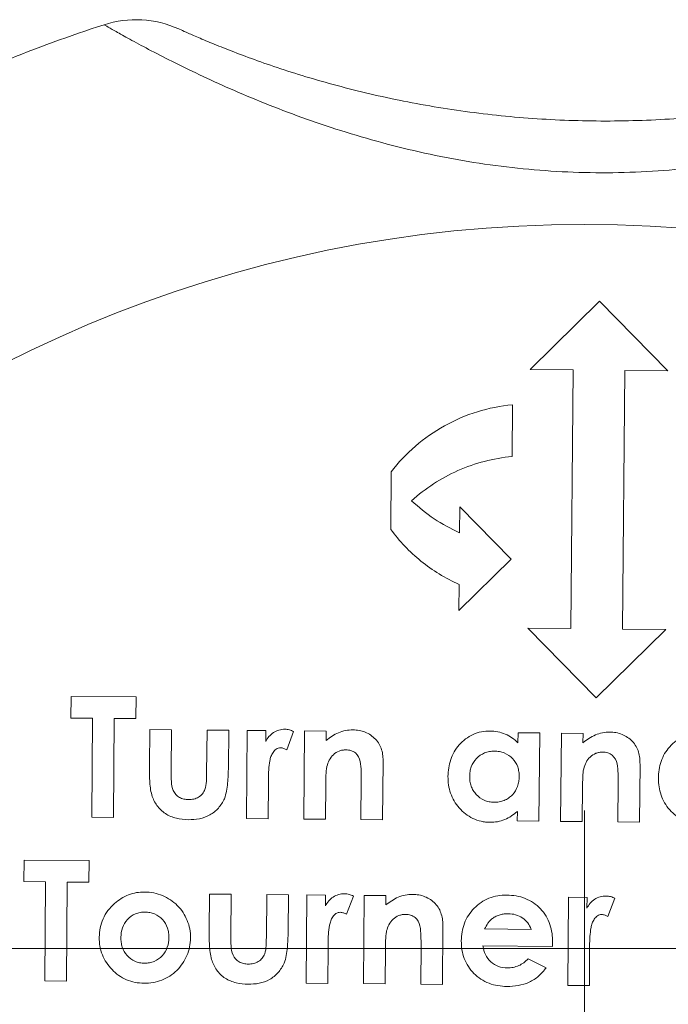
# Model space of a CAD drawing. Header units: millimetres. Extents: x 125 to 768, y -64 to 697.
# Tile 21 of 24: x 674 to 692, y 539 to 568. Entities that reach past the tile are written whole.
import ezdxf

# ---------------------------------------------------------------- set-up
doc = ezdxf.new("R2010")
doc.units = ezdxf.units.MM

# ---------------------------------------------------------------- blocks, each defined once
blk = doc.blocks.new('SW_CENTERMARKSYMBOL_6')
at = {"color": 0, "linetype": 'Continuous', "lineweight": 0}
blk.add_line((0, 5), (0, 20), dxfattribs=at)
blk = doc.blocks.new('SW_CENTERMARKSYMBOL_7')
at = {"color": 0, "linetype": 'Continuous', "lineweight": 0}
blk.add_line((5, 0), (38.943, 0), dxfattribs=at)

msp = doc.modelspace()

# ---------------------------------------------------------------- linework, layer by layer
at = {"color": 7, "linetype": 'Continuous', "lineweight": 15}
for p, q in [((690.476, 559.353), (688.458, 557.37)), ((692.458, 557.336), (690.476, 559.353)), ((688.458, 557.37), (689.708, 557.36)), ((689.708, 557.36), (689.643, 549.86)), ((691.143, 549.847), (691.208, 557.346)), ((691.208, 557.346), (692.458, 557.336)), ((687.936, 554.85), (687.949, 556.35)), ((684.432, 554.405), (684.418, 552.738)), ((686.423, 553.388), (686.417, 552.638)), ((687.91, 551.875), (686.423, 553.388)), ((686.397, 550.388), (687.91, 551.875)), ((686.404, 551.138), (686.397, 550.388)), ((688.393, 549.871), (690.375, 547.853)), ((689.643, 549.86), (688.393, 549.871)), ((690.375, 547.853), (692.393, 549.836)), ((692.393, 549.836), (691.143, 549.847)), ((675.15, 547.892), (675.145, 547.263)), ((677.035, 547.875), (675.15, 547.892)), ((677.03, 547.247), (677.035, 547.875)), ((675.145, 547.263), (675.773, 547.258)), ((675.773, 547.258), (675.748, 544.386)), ((676.376, 544.381), (676.401, 547.253)), ((676.401, 547.253), (677.03, 547.247)), ((677.431, 546.929), (677.421, 545.873)), ((678.059, 546.924), (677.431, 546.929)), ((678.048, 545.696), (678.059, 546.924)), ((679.091, 546.915), (679.08, 545.666)), ((679.719, 546.909), (679.091, 546.915)), ((679.71, 545.835), (679.719, 546.909)), ((680.257, 546.905), (680.235, 544.347)), ((680.796, 546.9), (680.257, 546.905)), ((680.793, 546.585), (680.796, 546.9)), ((681.404, 546.344), (681.603, 546.875)), ((681.918, 546.89), (681.895, 544.333)), ((682.546, 546.885), (681.918, 546.89)), ((682.543, 546.614), (682.546, 546.885)), ((688.11, 546.836), (688.107, 546.548)), ((688.738, 546.831), (688.11, 546.836)), ((688.716, 544.273), (688.738, 546.831)), ((689.366, 546.825), (689.344, 544.268)), ((689.994, 546.82), (689.366, 546.825)), ((689.992, 546.549), (689.994, 546.82)), ((684.184, 544.313), (684.198, 545.99)), ((691.632, 544.248), (691.647, 545.925)), ((680.872, 545.377), (680.871, 545.502)), ((680.863, 544.342), (680.872, 545.377)), ((682.523, 544.327), (682.532, 545.345)), ((683.565, 545.429), (683.556, 544.318)), ((689.972, 544.262), (689.981, 545.28)), ((691.014, 545.364), (691.004, 544.253)), ((675.748, 544.386), (676.376, 544.381)), ((680.235, 544.347), (680.863, 544.342)), ((681.895, 544.333), (682.523, 544.327)), ((688.09, 544.558), (688.087, 544.279)), ((683.556, 544.318), (684.184, 544.313)), ((688.087, 544.279), (688.716, 544.273)), ((689.344, 544.268), (689.972, 544.262)), ((691.004, 544.253), (691.632, 544.248)), ((673.786, 543.147), (673.781, 542.519)), ((675.671, 543.131), (673.786, 543.147)), ((675.665, 542.503), (675.671, 543.131)), ((673.781, 542.519), (674.409, 542.514)), ((674.409, 542.514), (674.384, 539.642)), ((675.012, 539.636), (675.037, 542.508)), ((675.037, 542.508), (675.665, 542.503)), ((679.162, 542.158), (679.153, 541.101)), ((679.79, 542.152), (679.162, 542.158)), ((679.78, 540.925), (679.79, 542.152)), ((680.822, 542.143), (680.812, 540.895)), ((681.451, 542.138), (680.822, 542.143)), ((681.441, 541.063), (681.451, 542.138)), ((681.989, 542.133), (681.967, 539.576)), ((682.527, 542.129), (681.989, 542.133)), ((682.525, 541.814), (682.527, 542.129)), ((683.135, 541.573), (683.335, 542.103)), ((683.649, 542.119), (683.627, 539.561)), ((684.277, 542.113), (683.649, 542.119)), ((684.275, 541.843), (684.277, 542.113)), ((689.572, 542.067), (689.55, 539.51)), ((690.111, 542.062), (689.572, 542.067)), ((690.108, 541.748), (690.111, 542.062)), ((690.718, 541.507), (690.918, 542.037)), ((685.915, 539.541), (685.93, 541.218)), ((688.487, 541.134), (687.141, 541.146)), ((682.604, 540.606), (682.603, 540.731)), ((685.297, 540.657), (685.287, 539.547)), ((687.092, 540.653), (689.109, 540.635)), ((689.109, 540.635), (689.112, 540.754)), ((690.187, 540.54), (690.186, 540.664)), ((682.595, 539.57), (682.604, 540.606)), ((684.255, 539.556), (684.264, 540.574)), ((690.178, 539.504), (690.187, 540.54)), ((688.926, 540.024), (688.402, 540.279)), ((674.384, 539.642), (675.012, 539.636)), ((681.967, 539.576), (682.595, 539.57)), ((683.627, 539.561), (684.255, 539.556)), ((685.287, 539.547), (685.915, 539.541)), ((689.55, 539.51), (690.178, 539.504))]:
    msp.add_line(p, q, dxfattribs=at)
msp.add_circle((690.036, 524.584), 37, dxfattribs=at)
for centre, radius, start, end in [((677.033, 564.52), 3, 65.6351, 108.0351), ((690.036, 524.584), 45, 108.0351, 115.9649)]:
    msp.add_arc(centre, radius, start, end, dxfattribs=at)
for points, knots in [([(704.713, 567.123), (704.713, 567.123), (704.608, 567.065), (704.297, 566.896), (704.167, 566.826), (703.861, 566.665), (703.684, 566.574), (703.285, 566.371), (703.061, 566.259), (702.573, 566.023), (702.31, 565.899), (701.465, 565.514), (700.822, 565.239), (699.447, 564.709), (698.712, 564.451), (697.541, 564.097), (697.139, 563.984), (696.331, 563.777), (695.922, 563.682), (694.683, 563.426), (693.84, 563.293), (692.55, 563.161), (692.116, 563.128), (691.24, 563.087), (690.8, 563.078), (689.493, 563.09), (688.631, 563.147), (686.924, 563.351), (686.08, 563.498), (684.828, 563.78), (684.415, 563.884), (683.61, 564.105), (683.216, 564.224), (682.446, 564.472), (682.069, 564.601), (681.336, 564.87), (680.976, 565.009), (679.947, 565.428), (679.323, 565.708), (678.484, 566.108), (678.22, 566.238), (677.739, 566.481), (677.52, 566.595), (677.125, 566.804), (676.949, 566.9), (676.643, 567.068), (676.517, 567.139), (676.313, 567.254), (676.235, 567.298), (676.131, 567.357), (676.104, 567.373), (676.104, 567.373)], [0, 0, 0, 0, 0.0625, 0.0625, 0.09375, 0.09375, 0.125, 0.125, 0.15625, 0.15625, 0.1875, 0.1875, 0.25, 0.25, 0.3125, 0.3125, 0.34375, 0.34375, 0.375, 0.375, 0.4375, 0.4375, 0.46875, 0.46875, 0.5, 0.5, 0.5625, 0.5625, 0.625, 0.625, 0.65625, 0.65625, 0.6875, 0.6875, 0.71875, 0.71875, 0.75, 0.75, 0.8125, 0.8125, 0.84375, 0.84375, 0.875, 0.875, 0.90625, 0.90625, 0.9375, 0.9375, 0.96875, 0.96875, 1, 1, 1, 1]), ([(678.271, 567.253), (678.271, 567.253), (678.295, 567.242), (678.388, 567.2), (678.457, 567.169), (678.64, 567.088), (678.755, 567.038), (679.029, 566.922), (679.186, 566.856), (679.54, 566.712), (679.736, 566.635), (680.167, 566.47), (680.402, 566.383), (681.144, 566.121), (681.693, 565.942), (682.89, 565.594), (683.52, 565.432), (684.499, 565.216), (684.831, 565.148), (685.506, 565.023), (685.849, 564.965), (686.882, 564.81), (687.575, 564.73), (688.971, 564.62), (689.673, 564.588), (691.086, 564.576), (691.799, 564.595), (693.202, 564.682), (693.895, 564.749), (695.263, 564.93), (695.938, 565.043), (697.262, 565.311), (697.894, 565.463), (698.786, 565.704), (699.074, 565.787), (699.63, 565.956), (699.898, 566.041), (700.397, 566.208), (700.631, 566.29), (701.065, 566.447), (701.266, 566.522), (701.624, 566.66), (701.782, 566.723), (702.056, 566.834), (702.172, 566.883), (702.451, 567), (702.545, 567.041), (702.545, 567.041)], [0, 0, 0, 0, 0.03125, 0.03125, 0.0625, 0.0625, 0.09375, 0.09375, 0.125, 0.125, 0.15625, 0.15625, 0.1875, 0.1875, 0.25, 0.25, 0.3125, 0.3125, 0.34375, 0.34375, 0.375, 0.375, 0.4375, 0.4375, 0.5, 0.5, 0.5625, 0.5625, 0.625, 0.625, 0.6875, 0.6875, 0.75, 0.75, 0.78125, 0.78125, 0.8125, 0.8125, 0.84375, 0.84375, 0.875, 0.875, 0.90625, 0.90625, 0.9375, 0.9375, 1, 1, 1, 1]), ([(687.949, 556.35), (687.6, 556.318), (687.26, 556.25), (686.6, 556.046), (686.276, 555.907), (685.675, 555.573), (685.394, 555.377), (684.875, 554.927), (684.64, 554.677), (684.432, 554.405)], [0, 0, 0, 0, 0.25, 0.25, 0.5, 0.5, 0.75, 0.75, 1, 1, 1, 1]), ([(685.025, 553.567), (685.424, 553.929), (685.871, 554.222), (686.867, 554.663), (687.39, 554.8), (687.936, 554.85)], [0, 0, 0, 0, 0.5, 0.5, 1, 1, 1, 1]), ([(684.418, 552.738), (684.67, 552.395), (684.963, 552.088), (685.462, 551.684), (685.64, 551.557), (686.01, 551.33), (686.203, 551.228), (686.404, 551.138)], [0, 0, 0, 0, 0.5, 0.5, 0.75, 0.75, 1, 1, 1, 1]), ([(681.348, 546.94), (681.29, 546.939), (681.232, 546.933), (681.12, 546.901), (681.067, 546.876), (680.97, 546.813), (680.925, 546.774), (680.851, 546.686), (680.821, 546.636), (680.793, 546.585)], [0, 0, 0, 0, 0.25, 0.25, 0.5, 0.5, 0.75, 0.75, 1, 1, 1, 1]), ([(681.603, 546.875), (681.563, 546.893), (681.523, 546.91), (681.437, 546.933), (681.393, 546.938), (681.348, 546.94)], [0, 0, 0, 0, 0.5, 0.5, 1, 1, 1, 1]), ([(683.32, 546.923), (683.249, 546.922), (683.178, 546.917), (683.038, 546.888), (682.97, 546.867), (682.775, 546.783), (682.657, 546.701), (682.543, 546.614)], [0, 0, 0, 0, 0.25, 0.25, 0.5, 0.5, 1, 1, 1, 1]), ([(683.976, 546.654), (683.932, 546.695), (683.887, 546.735), (683.787, 546.803), (683.733, 546.831), (683.622, 546.877), (683.563, 546.894), (683.443, 546.917), (683.382, 546.921), (683.32, 546.923)], [0, 0, 0, 0, 0.25, 0.25, 0.5, 0.5, 0.75, 0.75, 1, 1, 1, 1]), ([(684.198, 545.99), (684.198, 546.05), (684.196, 546.11), (684.182, 546.229), (684.171, 546.288), (684.138, 546.402), (684.115, 546.457), (684.055, 546.562), (684.017, 546.609), (683.976, 546.654)], [0, 0, 0, 0, 0.25, 0.25, 0.5, 0.5, 0.75, 0.75, 1, 1, 1, 1]), ([(687.299, 546.888), (687.214, 546.887), (687.129, 546.882), (686.964, 546.848), (686.882, 546.822), (686.652, 546.717), (686.517, 546.611), (686.35, 546.424), (686.3, 546.355), (686.217, 546.211), (686.184, 546.136), (686.131, 545.979), (686.111, 545.898), (686.086, 545.735), (686.082, 545.653), (686.079, 545.57)], [0, 0, 0, 0, 0.125, 0.125, 0.25, 0.25, 0.5, 0.5, 0.625, 0.625, 0.75, 0.75, 0.875, 0.875, 1, 1, 1, 1]), ([(688.107, 546.548), (688.053, 546.599), (687.997, 546.649), (687.873, 546.733), (687.808, 546.77), (687.671, 546.828), (687.598, 546.85), (687.45, 546.88), (687.375, 546.886), (687.299, 546.888)], [0, 0, 0, 0, 0.25, 0.25, 0.5, 0.5, 0.75, 0.75, 1, 1, 1, 1]), ([(690.769, 546.858), (690.697, 546.857), (690.626, 546.852), (690.485, 546.822), (690.417, 546.801), (690.223, 546.717), (690.105, 546.635), (689.992, 546.549)], [0, 0, 0, 0, 0.25, 0.25, 0.5, 0.5, 1, 1, 1, 1]), ([(691.425, 546.589), (691.381, 546.63), (691.336, 546.67), (691.234, 546.738), (691.181, 546.767), (691.069, 546.812), (691.01, 546.83), (690.891, 546.852), (690.83, 546.856), (690.769, 546.858)], [0, 0, 0, 0, 0.25, 0.25, 0.5, 0.5, 0.75, 0.75, 1, 1, 1, 1]), ([(693.401, 546.835), (693.316, 546.834), (693.231, 546.829), (693.066, 546.795), (692.984, 546.768), (692.754, 546.664), (692.62, 546.557), (692.397, 546.31), (692.313, 546.162), (692.233, 545.928), (692.213, 545.846), (692.188, 545.683), (692.184, 545.6), (692.182, 545.517)], [0, 0, 0, 0, 0.125, 0.125, 0.25, 0.25, 0.5, 0.5, 0.75, 0.75, 0.875, 0.875, 1, 1, 1, 1]), ([(680.871, 545.502), (680.874, 545.676), (680.88, 545.851), (680.92, 546.066), (680.931, 546.108), (680.96, 546.191), (680.981, 546.23), (681.031, 546.304), (681.06, 546.339), (681.116, 546.376), (681.136, 546.386), (681.179, 546.4), (681.201, 546.402), (681.223, 546.403)], [0, 0, 0, 0, 0.5, 0.5, 0.625, 0.625, 0.75, 0.75, 0.875, 0.875, 0.9375, 0.9375, 1, 1, 1, 1]), ([(681.223, 546.403), (681.239, 546.402), (681.255, 546.4), (681.271, 546.397), (681.286, 546.394), (681.302, 546.389), (681.316, 546.384), (681.331, 546.378), (681.346, 546.372), (681.361, 546.365), (681.375, 546.359), (681.39, 546.351), (681.404, 546.344)], [0, 0, 0, 0, 0.0000481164, 0.0000481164, 0.0000481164, 0.0000963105, 0.0000963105, 0.0000963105, 0.000144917, 0.000144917, 0.000144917, 0.0001936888, 0.0001936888, 0.0001936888, 0.0001936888]), ([(682.566, 545.86), (682.585, 545.922), (682.605, 545.985), (682.666, 546.1), (682.706, 546.155), (682.803, 546.246), (682.86, 546.283), (682.953, 546.319), (682.986, 546.328), (683.053, 546.338), (683.086, 546.34), (683.12, 546.341)], [0, 0, 0, 0, 0.25, 0.25, 0.5, 0.5, 0.75, 0.75, 0.875, 0.875, 1, 1, 1, 1]), ([(683.12, 546.341), (683.169, 546.339), (683.218, 546.335), (683.311, 546.305), (683.355, 546.282), (683.468, 546.189), (683.514, 546.099), (683.554, 545.91), (683.559, 545.814), (683.565, 545.621), (683.566, 545.525), (683.565, 545.429)], [0, 0, 0, 0, 0.125, 0.125, 0.25, 0.25, 0.5, 0.5, 0.75, 0.75, 1, 1, 1, 1]), ([(691.647, 545.925), (691.646, 545.984), (691.645, 546.044), (691.631, 546.163), (691.619, 546.222), (691.587, 546.336), (691.564, 546.391), (691.504, 546.496), (691.466, 546.544), (691.425, 546.589)], [0, 0, 0, 0, 0.25, 0.25, 0.5, 0.5, 0.75, 0.75, 1, 1, 1, 1]), ([(686.708, 545.574), (686.709, 545.621), (686.712, 545.668), (686.726, 545.76), (686.738, 545.805), (686.785, 545.939), (686.837, 546.021), (686.971, 546.16), (687.051, 546.216), (687.185, 546.271), (687.231, 546.284), (687.327, 546.301), (687.377, 546.303), (687.426, 546.304)], [0, 0, 0, 0, 0.125, 0.125, 0.25, 0.25, 0.5, 0.5, 0.75, 0.75, 0.875, 0.875, 1, 1, 1, 1]), ([(687.426, 546.304), (687.475, 546.302), (687.524, 546.299), (687.619, 546.282), (687.665, 546.269), (687.802, 546.215), (687.882, 546.159), (688.017, 546.02), (688.069, 545.937), (688.116, 545.801), (688.127, 545.755), (688.141, 545.66), (688.143, 545.612), (688.143, 545.564)], [0, 0, 0, 0, 0.125, 0.125, 0.25, 0.25, 0.5, 0.5, 0.75, 0.75, 0.875, 0.875, 1, 1, 1, 1]), ([(690.015, 545.795), (690.033, 545.857), (690.053, 545.92), (690.115, 546.035), (690.154, 546.089), (690.251, 546.18), (690.308, 546.218), (690.401, 546.254), (690.434, 546.263), (690.5, 546.273), (690.534, 546.275), (690.568, 546.276)], [0, 0, 0, 0, 0.25, 0.25, 0.5, 0.5, 0.75, 0.75, 0.875, 0.875, 1, 1, 1, 1]), ([(690.568, 546.276), (690.617, 546.274), (690.666, 546.27), (690.759, 546.24), (690.804, 546.217), (690.917, 546.123), (690.963, 546.032), (691.003, 545.843), (691.007, 545.747), (691.014, 545.556), (691.014, 545.46), (691.014, 545.364)], [0, 0, 0, 0, 0.125, 0.125, 0.25, 0.25, 0.5, 0.5, 0.75, 0.75, 1, 1, 1, 1]), ([(677.421, 545.873), (677.421, 545.732), (677.422, 545.591), (677.437, 545.309), (677.451, 545.168), (677.491, 545.033)], [0, 0, 0, 0, 0.5, 0.5, 1, 1, 1, 1]), ([(679.594, 544.926), (679.652, 545.07), (679.675, 545.223), (679.702, 545.529), (679.708, 545.682), (679.71, 545.835)], [0, 0, 0, 0, 0.5, 0.5, 1, 1, 1, 1]), ([(682.532, 545.345), (682.534, 545.431), (682.534, 545.517), (682.543, 545.689), (682.547, 545.775), (682.566, 545.86)], [0, 0, 0, 0, 0.5, 0.5, 1, 1, 1, 1]), ([(689.981, 545.28), (689.982, 545.366), (689.983, 545.452), (689.987, 545.538), (689.989, 545.581), (689.991, 545.624), (689.995, 545.666), (689.999, 545.709), (690.005, 545.752), (690.015, 545.795)], [0, 0, 0, 0, 0.0002644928, 0.0002644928, 0.0002644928, 0.0003970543, 0.0003970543, 0.0003970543, 0.0005303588, 0.0005303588, 0.0005303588, 0.0005303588]), ([(678.557, 544.9), (678.511, 544.902), (678.465, 544.905), (678.376, 544.926), (678.332, 544.941), (678.214, 545.008), (678.151, 545.079), (678.074, 545.242), (678.063, 545.334), (678.049, 545.515), (678.047, 545.605), (678.048, 545.696)], [0, 0, 0, 0, 0.125, 0.125, 0.25, 0.25, 0.5, 0.5, 0.75, 0.75, 1, 1, 1, 1]), ([(679.08, 545.666), (679.079, 545.587), (679.077, 545.509), (679.066, 545.351), (679.06, 545.271), (679.032, 545.196)], [0, 0, 0, 0, 0.5, 0.5, 1, 1, 1, 1]), ([(686.079, 545.57), (686.081, 545.487), (686.083, 545.405), (686.108, 545.243), (686.127, 545.163), (686.21, 544.927), (686.294, 544.783), (686.461, 544.596), (686.522, 544.538), (686.653, 544.435), (686.726, 544.39), (686.878, 544.316), (686.957, 544.289), (687.082, 544.26), (687.124, 544.252), (687.209, 544.243), (687.252, 544.242), (687.295, 544.241)], [0, 0, 0, 0, 0.125, 0.125, 0.25, 0.25, 0.5, 0.5, 0.625, 0.625, 0.75, 0.75, 0.875, 0.875, 0.9375, 0.9375, 1, 1, 1, 1]), ([(687.416, 544.823), (687.367, 544.825), (687.318, 544.828), (687.223, 544.847), (687.176, 544.861), (687.042, 544.92), (686.963, 544.978), (686.866, 545.084), (686.837, 545.121), (686.787, 545.204), (686.767, 545.248), (686.735, 545.337), (686.724, 545.384), (686.71, 545.479), (686.709, 545.527), (686.708, 545.574)], [0, 0, 0, 0, 0.125, 0.125, 0.25, 0.25, 0.5, 0.5, 0.625, 0.625, 0.75, 0.75, 0.875, 0.875, 1, 1, 1, 1]), ([(688.143, 545.564), (688.142, 545.516), (688.139, 545.469), (688.125, 545.375), (688.113, 545.329), (688.066, 545.193), (688.015, 545.109), (687.913, 545.003), (687.876, 544.971), (687.796, 544.916), (687.752, 544.893), (687.66, 544.856), (687.613, 544.842), (687.515, 544.826), (687.465, 544.824), (687.416, 544.823)], [0, 0, 0, 0, 0.125, 0.125, 0.25, 0.25, 0.5, 0.5, 0.625, 0.625, 0.75, 0.75, 0.875, 0.875, 1, 1, 1, 1]), ([(692.182, 545.517), (692.183, 545.434), (692.186, 545.352), (692.21, 545.19), (692.229, 545.111), (692.312, 544.875), (692.397, 544.73), (692.564, 544.542), (692.625, 544.484), (692.757, 544.381), (692.83, 544.335), (692.981, 544.262), (693.061, 544.235), (693.185, 544.207), (693.227, 544.199), (693.312, 544.19), (693.354, 544.189), (693.397, 544.187)], [0, 0, 0, 0, 0.125, 0.125, 0.25, 0.25, 0.5, 0.5, 0.625, 0.625, 0.75, 0.75, 0.875, 0.875, 0.9375, 0.9375, 1, 1, 1, 1]), ([(679.032, 545.196), (679.012, 545.151), (678.99, 545.107), (678.927, 545.03), (678.889, 544.996), (678.803, 544.944), (678.755, 544.926), (678.657, 544.904), (678.607, 544.902), (678.557, 544.9)], [0, 0, 0, 0, 0.25, 0.25, 0.5, 0.5, 0.75, 0.75, 1, 1, 1, 1]), ([(677.491, 545.033), (677.509, 544.979), (677.528, 544.925), (677.578, 544.824), (677.607, 544.775), (677.706, 544.636), (677.789, 544.555), (677.981, 544.428), (678.089, 544.385), (678.315, 544.328), (678.433, 544.319), (678.55, 544.317)], [0, 0, 0, 0, 0.125, 0.125, 0.25, 0.25, 0.5, 0.5, 0.75, 0.75, 1, 1, 1, 1]), ([(678.55, 544.317), (678.657, 544.318), (678.764, 544.324), (678.973, 544.365), (679.077, 544.401), (679.265, 544.505), (679.35, 544.575), (679.493, 544.735), (679.547, 544.829), (679.594, 544.926)], [0, 0, 0, 0, 0.25, 0.25, 0.5, 0.5, 0.75, 0.75, 1, 1, 1, 1]), ([(687.295, 544.241), (687.368, 544.242), (687.442, 544.245), (687.587, 544.272), (687.657, 544.292), (687.792, 544.347), (687.857, 544.383), (687.978, 544.464), (688.034, 544.51), (688.09, 544.558)], [0, 0, 0, 0, 0.25, 0.25, 0.5, 0.5, 0.75, 0.75, 1, 1, 1, 1]), ([(677.285, 542.219), (677.205, 542.218), (677.125, 542.214), (676.967, 542.186), (676.89, 542.165), (676.742, 542.108), (676.67, 542.071), (676.532, 541.986), (676.469, 541.936), (676.408, 541.884)], [0, 0, 0, 0, 0.25, 0.25, 0.5, 0.5, 0.75, 0.75, 1, 1, 1, 1]), ([(678.613, 540.886), (678.612, 540.974), (678.606, 541.061), (678.574, 541.231), (678.549, 541.315), (678.482, 541.476), (678.442, 541.553), (678.347, 541.697), (678.291, 541.766), (678.168, 541.888), (678.101, 541.942), (677.956, 542.038), (677.878, 542.08), (677.718, 542.147), (677.635, 542.174), (677.462, 542.209), (677.374, 542.217), (677.285, 542.219)], [0, 0, 0, 0, 0.125, 0.125, 0.25, 0.25, 0.375, 0.375, 0.5, 0.5, 0.625, 0.625, 0.75, 0.75, 0.875, 0.875, 1, 1, 1, 1]), ([(683.08, 542.169), (683.021, 542.167), (682.964, 542.162), (682.852, 542.129), (682.798, 542.105), (682.702, 542.042), (682.657, 542.003), (682.583, 541.915), (682.553, 541.865), (682.525, 541.814)], [0, 0, 0, 0, 0.25, 0.25, 0.5, 0.5, 0.75, 0.75, 1, 1, 1, 1]), ([(683.335, 542.103), (683.295, 542.121), (683.254, 542.139), (683.169, 542.162), (683.124, 542.166), (683.08, 542.169)], [0, 0, 0, 0, 0.5, 0.5, 1, 1, 1, 1]), ([(685.052, 542.151), (684.981, 542.15), (684.91, 542.145), (684.769, 542.116), (684.702, 542.095), (684.507, 542.012), (684.388, 541.929), (684.275, 541.843)], [0, 0, 0, 0, 0.25, 0.25, 0.5, 0.5, 1, 1, 1, 1]), ([(685.708, 541.882), (685.664, 541.923), (685.619, 541.964), (685.518, 542.032), (685.464, 542.06), (685.352, 542.106), (685.293, 542.123), (685.174, 542.146), (685.113, 542.149), (685.052, 542.151)], [0, 0, 0, 0, 0.25, 0.25, 0.5, 0.5, 0.75, 0.75, 1, 1, 1, 1]), ([(687.782, 542.128), (687.694, 542.127), (687.606, 542.122), (687.435, 542.093), (687.349, 542.069), (687.186, 542.004), (687.109, 541.964), (686.965, 541.866), (686.897, 541.809), (686.714, 541.621), (686.617, 541.472), (686.525, 541.23), (686.502, 541.146), (686.472, 540.975), (686.467, 540.888), (686.465, 540.801)], [0, 0, 0, 0, 0.125, 0.125, 0.25, 0.25, 0.375, 0.375, 0.5, 0.5, 0.75, 0.75, 0.875, 0.875, 1, 1, 1, 1]), ([(689.112, 540.754), (689.111, 540.843), (689.108, 540.932), (689.083, 541.106), (689.063, 541.192), (688.978, 541.445), (688.884, 541.602), (688.697, 541.797), (688.629, 541.856), (688.48, 541.956), (688.399, 541.999), (688.231, 542.065), (688.144, 542.088), (687.964, 542.12), (687.873, 542.125), (687.782, 542.128)], [0, 0, 0, 0, 0.125, 0.125, 0.25, 0.25, 0.5, 0.5, 0.625, 0.625, 0.75, 0.75, 0.875, 0.875, 1, 1, 1, 1]), ([(690.663, 542.102), (690.604, 542.101), (690.546, 542.095), (690.435, 542.063), (690.381, 542.038), (690.284, 541.975), (690.24, 541.936), (690.165, 541.848), (690.136, 541.798), (690.108, 541.748)], [0, 0, 0, 0, 0.25, 0.25, 0.5, 0.5, 0.75, 0.75, 1, 1, 1, 1]), ([(690.918, 542.037), (690.878, 542.055), (690.837, 542.073), (690.751, 542.096), (690.707, 542.1), (690.663, 542.102)], [0, 0, 0, 0, 0.5, 0.5, 1, 1, 1, 1]), ([(676.408, 541.884), (676.34, 541.82), (676.274, 541.754), (676.162, 541.604), (676.115, 541.525), (676.039, 541.357), (676.011, 541.268), (675.975, 541.088), (675.969, 540.997), (675.965, 540.905)], [0, 0, 0, 0, 0.25, 0.25, 0.5, 0.5, 0.75, 0.75, 1, 1, 1, 1]), ([(685.93, 541.218), (685.929, 541.278), (685.928, 541.338), (685.914, 541.457), (685.902, 541.517), (685.869, 541.631), (685.847, 541.685), (685.787, 541.791), (685.749, 541.838), (685.708, 541.882)], [0, 0, 0, 0, 0.25, 0.25, 0.5, 0.5, 0.75, 0.75, 1, 1, 1, 1]), ([(676.594, 540.905), (676.596, 540.999), (676.608, 541.091), (676.67, 541.268), (676.719, 541.351), (676.85, 541.49), (676.928, 541.548), (677.06, 541.603), (677.105, 541.616), (677.198, 541.633), (677.246, 541.635), (677.294, 541.636)], [0, 0, 0, 0, 0.25, 0.25, 0.5, 0.5, 0.75, 0.75, 0.875, 0.875, 1, 1, 1, 1]), ([(677.294, 541.636), (677.342, 541.634), (677.39, 541.631), (677.482, 541.614), (677.528, 541.6), (677.66, 541.545), (677.737, 541.488), (677.865, 541.348), (677.913, 541.264), (677.958, 541.13), (677.969, 541.084), (677.983, 540.989), (677.984, 540.941), (677.984, 540.893)], [0, 0, 0, 0, 0.125, 0.125, 0.25, 0.25, 0.5, 0.5, 0.75, 0.75, 0.875, 0.875, 1, 1, 1, 1]), ([(682.603, 540.731), (682.605, 540.905), (682.611, 541.081), (682.652, 541.296), (682.663, 541.338), (682.693, 541.421), (682.714, 541.46), (682.763, 541.534), (682.792, 541.568), (682.848, 541.605), (682.868, 541.615), (682.911, 541.629), (682.933, 541.63), (682.955, 541.631)], [0, 0, 0, 0, 0.5, 0.5, 0.625, 0.625, 0.75, 0.75, 0.875, 0.875, 0.9375, 0.9375, 1, 1, 1, 1]), ([(682.955, 541.631), (682.971, 541.63), (682.987, 541.629), (683.003, 541.626), (683.018, 541.622), (683.034, 541.617), (683.048, 541.612), (683.078, 541.601), (683.107, 541.587), (683.135, 541.573)], [0, 0, 0, 0, 0.0000481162, 0.0000481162, 0.0000481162, 0.0000963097, 0.0000963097, 0.0000963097, 0.0001927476, 0.0001927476, 0.0001927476, 0.0001927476]), ([(684.298, 541.088), (684.316, 541.151), (684.336, 541.214), (684.399, 541.329), (684.439, 541.384), (684.535, 541.475), (684.592, 541.512), (684.685, 541.548), (684.718, 541.557), (684.784, 541.567), (684.818, 541.568), (684.851, 541.57)], [0, 0, 0, 0, 0.25, 0.25, 0.5, 0.5, 0.75, 0.75, 0.875, 0.875, 1, 1, 1, 1]), ([(684.851, 541.57), (684.9, 541.568), (684.949, 541.563), (685.041, 541.534), (685.085, 541.511), (685.198, 541.419), (685.245, 541.329), (685.286, 541.14), (685.29, 541.043), (685.297, 540.85), (685.297, 540.754), (685.297, 540.657)], [0, 0, 0, 0, 0.125, 0.125, 0.25, 0.25, 0.5, 0.5, 0.75, 0.75, 1, 1, 1, 1]), ([(687.371, 541.452), (687.405, 541.474), (687.439, 541.496), (687.512, 541.532), (687.55, 541.546), (687.627, 541.568), (687.667, 541.577), (687.747, 541.587), (687.788, 541.588), (687.828, 541.589)], [0, 0, 0, 0, 0.25, 0.25, 0.5, 0.5, 0.75, 0.75, 1, 1, 1, 1]), ([(687.828, 541.589), (687.9, 541.585), (687.972, 541.579), (688.11, 541.539), (688.176, 541.509), (688.293, 541.43), (688.347, 541.381), (688.434, 541.269), (688.463, 541.202), (688.487, 541.134)], [0, 0, 0, 0, 0.25, 0.25, 0.5, 0.5, 0.75, 0.75, 1, 1, 1, 1]), ([(690.186, 540.664), (690.188, 540.84), (690.194, 541.016), (690.236, 541.23), (690.247, 541.272), (690.276, 541.355), (690.297, 541.394), (690.346, 541.467), (690.374, 541.502), (690.43, 541.539), (690.45, 541.549), (690.493, 541.562), (690.516, 541.564), (690.538, 541.565)], [0, 0, 0, 0, 0.5, 0.5, 0.625, 0.625, 0.75, 0.75, 0.875, 0.875, 0.9375, 0.9375, 1, 1, 1, 1]), ([(690.538, 541.565), (690.554, 541.564), (690.57, 541.563), (690.586, 541.559), (690.602, 541.556), (690.617, 541.551), (690.632, 541.546), (690.662, 541.535), (690.69, 541.521), (690.718, 541.507)], [0, 0, 0, 0, 0.0000481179, 0.0000481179, 0.0000481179, 0.0000963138, 0.0000963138, 0.0000963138, 0.000191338, 0.000191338, 0.000191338, 0.000191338]), ([(687.141, 541.146), (687.17, 541.203), (687.2, 541.26), (687.256, 541.339), (687.276, 541.365), (687.321, 541.412), (687.346, 541.432), (687.371, 541.452)], [0, 0, 0, 0, 0.5, 0.5, 0.75, 0.75, 1, 1, 1, 1]), ([(675.965, 540.905), (675.967, 540.818), (675.971, 540.731), (676, 540.562), (676.024, 540.478), (676.119, 540.237), (676.216, 540.093), (676.396, 539.908), (676.461, 539.851), (676.602, 539.752), (676.678, 539.708), (676.836, 539.641), (676.918, 539.615), (677.088, 539.581), (677.177, 539.575), (677.265, 539.572)], [0, 0, 0, 0, 0.125, 0.125, 0.25, 0.25, 0.5, 0.5, 0.625, 0.625, 0.75, 0.75, 0.875, 0.875, 1, 1, 1, 1]), ([(677.279, 540.155), (677.231, 540.157), (677.183, 540.16), (677.09, 540.178), (677.045, 540.192), (676.913, 540.248), (676.837, 540.305), (676.71, 540.448), (676.663, 540.532), (676.619, 540.667), (676.608, 540.714), (676.595, 540.809), (676.594, 540.857), (676.594, 540.905)], [0, 0, 0, 0, 0.125, 0.125, 0.25, 0.25, 0.5, 0.5, 0.75, 0.75, 0.875, 0.875, 1, 1, 1, 1]), ([(679.153, 541.101), (679.153, 540.96), (679.153, 540.819), (679.169, 540.538), (679.183, 540.397), (679.222, 540.262)], [0, 0, 0, 0, 0.5, 0.5, 1, 1, 1, 1]), ([(680.289, 540.129), (680.243, 540.131), (680.197, 540.134), (680.109, 540.154), (680.065, 540.169), (679.947, 540.236), (679.883, 540.307), (679.806, 540.47), (679.794, 540.563), (679.781, 540.743), (679.779, 540.834), (679.78, 540.925)], [0, 0, 0, 0, 0.125, 0.125, 0.25, 0.25, 0.5, 0.5, 0.75, 0.75, 1, 1, 1, 1]), ([(680.812, 540.895), (680.81, 540.816), (680.808, 540.737), (680.798, 540.579), (680.792, 540.5), (680.764, 540.425)], [0, 0, 0, 0, 0.5, 0.5, 1, 1, 1, 1]), ([(681.325, 540.154), (681.383, 540.298), (681.407, 540.451), (681.434, 540.757), (681.44, 540.91), (681.441, 541.063)], [0, 0, 0, 0, 0.5, 0.5, 1, 1, 1, 1]), ([(684.264, 540.574), (684.265, 540.659), (684.266, 540.745), (684.27, 540.831), (684.273, 540.874), (684.275, 540.917), (684.279, 540.96), (684.283, 541.003), (684.288, 541.046), (684.298, 541.088)], [0, 0, 0, 0, 0.00026142, 0.00026142, 0.00026142, 0.0003924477, 0.0003924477, 0.0003924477, 0.0005242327, 0.0005242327, 0.0005242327, 0.0005242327]), ([(677.265, 539.572), (677.352, 539.573), (677.439, 539.578), (677.61, 539.607), (677.695, 539.631), (677.859, 539.695), (677.937, 539.734), (678.084, 539.829), (678.154, 539.884), (678.341, 540.069), (678.44, 540.217), (678.542, 540.457), (678.568, 540.541), (678.603, 540.712), (678.61, 540.799), (678.613, 540.886)], [0, 0, 0, 0, 0.125, 0.125, 0.25, 0.25, 0.375, 0.375, 0.5, 0.5, 0.75, 0.75, 0.875, 0.875, 1, 1, 1, 1]), ([(677.984, 540.893), (677.982, 540.798), (677.971, 540.705), (677.908, 540.526), (677.858, 540.443), (677.726, 540.301), (677.648, 540.243), (677.515, 540.188), (677.469, 540.175), (677.375, 540.159), (677.327, 540.156), (677.279, 540.155)], [0, 0, 0, 0, 0.25, 0.25, 0.5, 0.5, 0.75, 0.75, 0.875, 0.875, 1, 1, 1, 1]), ([(686.465, 540.801), (686.466, 540.714), (686.47, 540.627), (686.498, 540.457), (686.52, 540.373), (686.613, 540.128), (686.71, 539.982), (686.894, 539.795), (686.962, 539.74), (687.108, 539.644), (687.187, 539.602), (687.351, 539.54), (687.436, 539.518), (687.61, 539.487), (687.699, 539.483), (687.788, 539.48)], [0, 0, 0, 0, 0.125, 0.125, 0.25, 0.25, 0.5, 0.5, 0.625, 0.625, 0.75, 0.75, 0.875, 0.875, 1, 1, 1, 1]), ([(687.799, 540.018), (687.711, 540.021), (687.625, 540.031), (687.46, 540.089), (687.383, 540.134), (687.254, 540.253), (687.202, 540.324), (687.127, 540.482), (687.106, 540.567), (687.092, 540.653)], [0, 0, 0, 0, 0.25, 0.25, 0.5, 0.5, 0.75, 0.75, 1, 1, 1, 1]), ([(680.764, 540.425), (680.744, 540.379), (680.721, 540.335), (680.658, 540.258), (680.621, 540.224), (680.534, 540.173), (680.487, 540.155), (680.389, 540.132), (680.339, 540.13), (680.289, 540.129)], [0, 0, 0, 0, 0.25, 0.25, 0.5, 0.5, 0.75, 0.75, 1, 1, 1, 1]), ([(679.222, 540.262), (679.24, 540.207), (679.26, 540.153), (679.31, 540.051), (679.339, 540.003), (679.438, 539.864), (679.522, 539.782), (679.714, 539.656), (679.823, 539.613), (680.048, 539.557), (680.165, 539.548), (680.282, 539.546)], [0, 0, 0, 0, 0.125, 0.125, 0.25, 0.25, 0.5, 0.5, 0.75, 0.75, 1, 1, 1, 1]), ([(680.282, 539.546), (680.389, 539.547), (680.495, 539.552), (680.705, 539.594), (680.809, 539.63), (680.996, 539.734), (681.081, 539.803), (681.224, 539.963), (681.279, 540.057), (681.325, 540.154)], [0, 0, 0, 0, 0.25, 0.25, 0.5, 0.5, 0.75, 0.75, 1, 1, 1, 1]), ([(688.402, 540.279), (688.362, 540.239), (688.321, 540.201), (688.229, 540.134), (688.181, 540.106), (688.078, 540.061), (688.023, 540.044), (687.912, 540.023), (687.856, 540.019), (687.799, 540.018)], [0, 0, 0, 0, 0.25, 0.25, 0.5, 0.5, 0.75, 0.75, 1, 1, 1, 1]), ([(687.788, 539.48), (687.898, 539.48), (688.008, 539.487), (688.222, 539.524), (688.33, 539.556), (688.53, 539.647), (688.622, 539.707), (688.789, 539.852), (688.861, 539.935), (688.926, 540.024)], [0, 0, 0, 0, 0.25, 0.25, 0.5, 0.5, 0.75, 0.75, 1, 1, 1, 1])]:
    msp.add_open_spline(points, degree=3, knots=knots, dxfattribs=at)
msp.add_open_spline([(686.417, 552.638), (685.895, 552.871), (685.432, 553.183), (685.025, 553.567)], degree=3, dxfattribs=at)

# ---------------------------------------------------------------- block references
at = {"color": 7, "linetype": 'Continuous', "lineweight": 0}
for name, p in [('SW_CENTERMARKSYMBOL_7', (662.324, 540.584)), ('SW_CENTERMARKSYMBOL_6', (690.036, 524.584))]:
    msp.add_blockref(name, p, dxfattribs=at)

doc.saveas('drawing.dxf')
